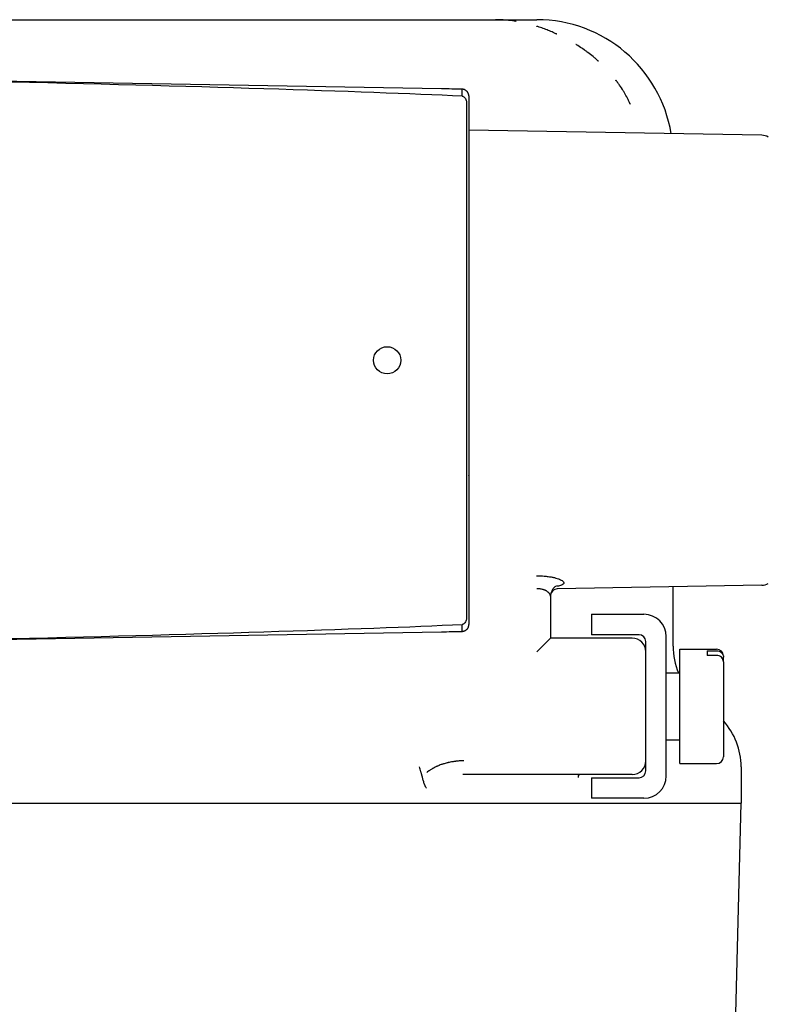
# Model space of a CAD drawing. Extents: x -89225 to 110569, y 13360 to 87647.
# Tile 183 of 256: x 25448 to 25503, y 57072 to 57144. Entities that reach past the tile are written whole.
import ezdxf

# ---------------------------------------------------------------- set-up
doc = ezdxf.new("R2010")
doc.units = 0
doc.layers.add('Iv-Lines 035', color=4, linetype='Continuous')

# ---------------------------------------------------------------- blocks, each defined once
blk = doc.blocks.new('Leidingwerk beluchtingsinstallatie')
for p, q in [((1272730.649, -947089.353), (1272804.547, -947089.353)), ((1272804.547, -947089.353), (1272807.598, -947089.353)), ((1272800.583, -947094.429), (1272767.598, -947093.853)), ((1272802.43, -947095.455), (1272802.43, -947133.251)), ((1272802.598, -947095.455), (1272802.598, -947133.251)), ((1272824.115, -947097.836), (1272802.598, -947097.46)), ((1272824.115, -947130.87), (1272809.089, -947131.132)), ((1272817.598, -947135.326), (1272817.598, -947130.984)), ((1272808.598, -947131.662), (1272808.598, -947131.668)), ((1272808.598, -947131.668), (1272808.598, -947134.753)), ((1272811.598, -947132.995), (1272811.598, -947134.495)), ((1272811.598, -947132.995), (1272815.458, -947132.995)), ((1272767.598, -947134.853), (1272800.583, -947134.277)), ((1272808.598, -947134.753), (1272807.598, -947135.753)), ((1272814.598, -947134.753), (1272808.598, -947134.753)), ((1272815.098, -947134.495), (1272811.598, -947134.495)), ((1272815.598, -947144.495), (1272815.598, -947134.995)), ((1272817.098, -947144.855), (1272817.098, -947134.634)), ((1272818.098, -947143.953), (1272818.098, -947135.553)), ((1272818.098, -947135.553), (1272820.798, -947135.553)), ((1272820.098, -947135.666), (1272820.098, -947136.01)), ((1272820.098, -947135.666), (1272820.798, -947135.666)), ((1272820.798, -947136.01), (1272820.098, -947136.01)), ((1272821.298, -947136.053), (1272821.298, -947136.139)), ((1272821.298, -947136.483), (1272821.298, -947136.139)), ((1272821.298, -947136.483), (1272821.298, -947143.453)), ((1272817.098, -947137.303), (1272818.098, -947137.303)), ((1272817.098, -947142.203), (1272818.098, -947142.203)), ((1272818.098, -947143.953), (1272820.798, -947143.953)), ((1272822.598, -947144.184), (1272822.598, -947146.853)), ((1272802.155, -947144.754), (1272802.155, -947144.754)), ((1272814.598, -947144.753), (1272802.239, -947144.753)), ((1272811.598, -947144.995), (1272811.598, -947146.495)), ((1272811.598, -947144.995), (1272815.098, -947144.995)), ((1272815.458, -947146.495), (1272811.598, -947146.495)), ((1272712.585, -947146.853), (1272822.611, -947146.853)), ((1272820.908, -947211.866), (1272822.611, -947146.853))]:
    blk.add_line(p, q)
blk.add_circle((1272796.598, -947114.353), 1)
for centre, radius, start, end in [((1272807.598, -947099.353), 10, 9.39998, 90), ((1272824.098, -947098.836), 1, 60, 89), ((1272824.098, -947129.87), 1, 271, 300), ((1272809.098, -947131.632), 0.5, 91, 170.4836), ((1272815.458, -947134.634), 1.639, 0, 90), ((1272814.598, -947135.753), 1, 0, 90), ((1272815.098, -947134.995), 0.5, 0, 90), ((1272822.598, -947135.326), 5, 180, 203.29138), ((1272820.798, -947136.053), 0.5, 0, 90), ((1272817.598, -947144.184), 5, 0, 42.26858), ((1272814.598, -947143.753), 1, 270, 0), ((1272820.798, -947143.453), 0.5, 270, 0), ((1272815.098, -947144.495), 0.5, 270, 0), ((1272815.458, -947144.855), 1.639, 270, 0)]:
    blk.add_arc(centre, radius, start, end)
for centre, major_axis, ratio, start_param, end_param in [((1272749.536, -947094.538), (60.186, -1.051), 0.016613, 0.508719, 1.266292), ((1272788.596, -947756.223), (536.759, 387.8), 0.999316, 0.925054, 0.927357), ((1272749.536, -947134.168), (60.186, 1.051), 0.016613, 5.016893, 5.774466), ((1272788.596, -946472.484), (-536.759, 387.8), 0.999316, 2.214235, 2.216538), ((1267168.431, -946410.184), (-5630.747, 735.727), 0.023964, 3.151312, 3.153968)]:
    blk.add_ellipse(centre, major_axis=major_axis, ratio=ratio, start_param=start_param, end_param=end_param)
for points, knots in [([(1272806.08, -947089.476), (1272806.08, -947089.476), (1272806.077, -947089.475), (1272806.074, -947089.474), (1272806.072, -947089.474), (1272806.066, -947089.473), (1272806.062, -947089.473), (1272806.051, -947089.471), (1272806.043, -947089.469), (1272806.02, -947089.466), (1272806.004, -947089.463), (1272805.957, -947089.456), (1272805.925, -947089.451), (1272805.831, -947089.438), (1272805.767, -947089.43), (1272805.577, -947089.406), (1272805.45, -947089.394), (1272805.194, -947089.373), (1272805.066, -947089.366), (1272804.809, -947089.355), (1272804.682, -947089.353), (1272804.547, -947089.353)], [-0.000014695, -0.000014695, -0.000014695, -0.000014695, -0.000008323, -0.000008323, -0.00000195, -0.00000195, 0.000010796, 0.000010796, 0.000036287, 0.000036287, 0.00008727, 0.00008727, 0.000189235, 0.000189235, 0.000393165, 0.000393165, 0.000801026, 0.000801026, 0.001208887, 0.001208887, 0.001616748, 0.001616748, 0.001616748, 0.001616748]), ([(1272809.05, -947090.414), (1272809.053, -947090.416), (1272809.058, -947090.418), (1272809.062, -947090.419), (1272809.06, -947090.417), (1272809.056, -947090.416), (1272809.054, -947090.415), (1272809.045, -947090.41), (1272809.038, -947090.406), (1272809.016, -947090.395), (1272809.001, -947090.388), (1272808.955, -947090.366), (1272808.925, -947090.352), (1272808.834, -947090.31), (1272808.773, -947090.282), (1272808.588, -947090.201), (1272808.465, -947090.15), (1272808.215, -947090.051), (1272808.09, -947090.004), (1272807.9, -947089.938), (1272807.837, -947089.916), (1272807.741, -947089.884), (1272807.709, -947089.874), (1272807.661, -947089.859), (1272807.645, -947089.854), (1272807.621, -947089.846), (1272807.613, -947089.844), (1272807.601, -947089.84), (1272807.597, -947089.839), (1272807.591, -947089.837), (1272807.589, -947089.837), (1272807.585, -947089.835), (1272807.582, -947089.834), (1272807.582, -947089.835)], [0.000018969, 0.000018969, 0.000018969, 0.000018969, 0.000031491, 0.000031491, 0.000037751, 0.000037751, 0.000044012, 0.000044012, 0.000069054, 0.000069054, 0.000119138, 0.000119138, 0.000219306, 0.000219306, 0.000419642, 0.000419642, 0.000820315, 0.000820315, 0.001220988, 0.001220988, 0.001421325, 0.001421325, 0.001521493, 0.001521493, 0.001571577, 0.001571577, 0.001596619, 0.001596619, 0.00160914, 0.00160914, 0.001615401, 0.001615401, 0.001621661, 0.001621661, 0.001621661, 0.001621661]), ([(1272812.046, -947092.343), (1272812.066, -947092.36), (1272812.078, -947092.37), (1272812.089, -947092.38), (1272812.093, -947092.383), (1272812.098, -947092.388), (1272812.102, -947092.391), (1272812.105, -947092.393), (1272812.109, -947092.397), (1272812.109, -947092.396), (1272812.109, -947092.395), (1272812.096, -947092.383), (1272812.088, -947092.375), (1272812.059, -947092.347), (1272812.001, -947092.295), (1272811.927, -947092.23), (1272811.864, -947092.175), (1272811.798, -947092.119), (1272811.732, -947092.064), (1272811.606, -947091.96), (1272811.475, -947091.857), (1272811.344, -947091.759), (1272811.286, -947091.715), (1272811.227, -947091.672), (1272811.168, -947091.63), (1272811.145, -947091.614), (1272811.122, -947091.597), (1272811.098, -947091.581), (1272810.89, -947091.435), (1272810.714, -947091.323), (1272810.593, -947091.249), (1272810.562, -947091.23), (1272810.528, -947091.21), (1272810.498, -947091.192), (1272810.483, -947091.184), (1272810.466, -947091.174), (1272810.452, -947091.166)], [-0.1569706, -0.1569706, -0.1569706, -0.1569706, -0.1465034, -0.1465034, -0.1465034, -0.1426517, -0.1426517, -0.1426517, -0.1400125, -0.1400125, -0.1400125, -0.1351226, -0.1351226, -0.1351226, -0.1182286, -0.1182286, -0.1182286, -0.10383, -0.10383, -0.10383, -0.0761121, -0.0761121, -0.0761121, -0.0638983, -0.0638983, -0.0638983, -0.0590739, -0.0590739, -0.0590739, -0.0160313, -0.0160313, -0.0160313, -0.0051563, -0.0051563, -0.0051563, 0, 0, 0, 0]), ([(1272814.429, -947095.501), (1272814.432, -947095.507), (1272814.436, -947095.514), (1272814.441, -947095.524), (1272814.443, -947095.528), (1272814.448, -947095.537), (1272814.45, -947095.543), (1272814.454, -947095.55), (1272814.455, -947095.553), (1272814.458, -947095.559), (1272814.459, -947095.561), (1272814.462, -947095.565), (1272814.46, -947095.559), (1272814.458, -947095.554), (1272814.457, -947095.551), (1272814.453, -947095.543), (1272814.451, -947095.538), (1272814.444, -947095.521), (1272814.439, -947095.511), (1272814.415, -947095.457), (1272814.395, -947095.415), (1272814.351, -947095.32), (1272814.325, -947095.268), (1272814.283, -947095.185), (1272814.267, -947095.152), (1272814.18, -947094.984), (1272814.105, -947094.85), (1272814.011, -947094.689), (1272813.994, -947094.66), (1272813.964, -947094.611), (1272813.952, -947094.591), (1272813.854, -947094.433), (1272813.765, -947094.296), (1272813.623, -947094.093), (1272813.573, -947094.023), (1272813.517, -947093.949), (1272813.513, -947093.943), (1272813.484, -947093.905), (1272813.46, -947093.872), (1272813.431, -947093.836), (1272813.428, -947093.831), (1272813.42, -947093.822), (1272813.416, -947093.817), (1272813.409, -947093.808), (1272813.406, -947093.804), (1272813.399, -947093.796), (1272813.396, -947093.791), (1272813.39, -947093.785), (1272813.388, -947093.783), (1272813.385, -947093.779), (1272813.387, -947093.783), (1272813.394, -947093.794), (1272813.4, -947093.802), (1272813.407, -947093.812), (1272813.408, -947093.814), (1272813.416, -947093.824), (1272813.422, -947093.833), (1272813.429, -947093.842)], [0.000102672, 0.000102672, 0.000102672, 0.000102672, 0.000124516, 0.000124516, 0.000138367, 0.000138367, 0.000156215, 0.000156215, 0.000165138, 0.000165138, 0.000174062, 0.000174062, 0.000182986, 0.000182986, 0.00019191, 0.00019191, 0.000209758, 0.000209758, 0.000245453, 0.000245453, 0.000388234, 0.000388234, 0.000563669, 0.000563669, 0.000673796, 0.000673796, 0.001141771, 0.001141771, 0.00124492, 0.00124492, 0.001316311, 0.001316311, 0.001816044, 0.001816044, 0.0020789, 0.0020789, 0.002101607, 0.002101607, 0.002226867, 0.002226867, 0.002244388, 0.002244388, 0.002264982, 0.002264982, 0.002280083, 0.002280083, 0.002297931, 0.002297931, 0.002306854, 0.002306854, 0.002315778, 0.002315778, 0.002347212, 0.002347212, 0.002353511, 0.002353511, 0.002387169, 0.002387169, 0.002387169, 0.002387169]), ([(1272802.109, -947094.968), (1272802.109, -947094.933), (1272802.109, -947094.9), (1272802.109, -947094.868), (1272802.11, -947094.832), (1272802.11, -947094.798), (1272802.11, -947094.766), (1272802.11, -947094.665), (1272802.109, -947094.59), (1272802.109, -947094.539), (1272802.109, -947094.524), (1272802.109, -947094.51), (1272802.109, -947094.499), (1272802.108, -947094.488), (1272802.108, -947094.479), (1272802.108, -947094.472), (1272802.108, -947094.465), (1272802.108, -947094.461), (1272802.108, -947094.458), (1272802.108, -947094.458), (1272802.108, -947094.457), (1272802.108, -947094.457)], [0.0000883, 0.0000883, 0.0000883, 0.0000883, 0.1057348, 0.1057348, 0.1057348, 0.2267977, 0.2267977, 0.2267977, 0.6153723, 0.6153723, 0.6153723, 0.7338801, 0.7338801, 0.7338801, 0.8542883, 0.8542883, 0.8542883, 0.9775162, 0.9775162, 0.9775162, 0.9999896, 0.9999896, 0.9999896, 0.9999896]), ([(1272802.598, -947094.95), (1272802.598, -947094.938), (1272802.597, -947094.926), (1272802.596, -947094.913), (1272802.595, -947094.898), (1272802.593, -947094.883), (1272802.589, -947094.866), (1272802.586, -947094.85), (1272802.582, -947094.833), (1272802.577, -947094.816), (1272802.572, -947094.799), (1272802.566, -947094.783), (1272802.559, -947094.766), (1272802.552, -947094.749), (1272802.544, -947094.732), (1272802.535, -947094.716), (1272802.526, -947094.699), (1272802.516, -947094.683), (1272802.505, -947094.667), (1272802.501, -947094.662), (1272802.497, -947094.657), (1272802.493, -947094.651), (1272802.482, -947094.637), (1272802.47, -947094.623), (1272802.457, -947094.609), (1272802.443, -947094.595), (1272802.428, -947094.581), (1272802.411, -947094.568), (1272802.395, -947094.555), (1272802.378, -947094.543), (1272802.361, -947094.532), (1272802.35, -947094.526), (1272802.339, -947094.52), (1272802.328, -947094.514), (1272802.31, -947094.504), (1272802.291, -947094.496), (1272802.271, -947094.488), (1272802.251, -947094.481), (1272802.231, -947094.475), (1272802.211, -947094.47), (1272802.191, -947094.465), (1272802.17, -947094.461), (1272802.15, -947094.459), (1272802.136, -947094.458), (1272802.122, -947094.457), (1272802.108, -947094.457)], [0.0171886, 0.0171886, 0.0171886, 0.0171886, 0.0861638, 0.0861638, 0.0861638, 0.1680819, 0.1680819, 0.1680819, 0.25, 0.25, 0.25, 0.3269908, 0.3269908, 0.3269908, 0.4023287, 0.4023287, 0.4023287, 0.4755422, 0.4755422, 0.4755422, 0.5, 0.5, 0.5, 0.5675202, 0.5675202, 0.5675202, 0.6391219, 0.6391219, 0.6391219, 0.7087824, 0.7087824, 0.7087824, 0.75, 0.75, 0.75, 0.817881, 0.817881, 0.817881, 0.8856751, 0.8856751, 0.8856751, 0.9535608, 0.9535608, 0.9535608, 1, 1, 1, 1]), ([(1272802.109, -947094.968), (1272802.135, -947094.969), (1272802.161, -947094.974), (1272802.212, -947094.994), (1272802.237, -947095.009), (1272802.296, -947095.057), (1272802.33, -947095.096), (1272802.382, -947095.191), (1272802.4, -947095.238), (1272802.418, -947095.315), (1272802.423, -947095.344), (1272802.429, -947095.4), (1272802.43, -947095.428), (1272802.43, -947095.455)], [0.00000174, 0.00000174, 0.00000174, 0.00000174, 0.00775826, 0.00775826, 0.01643915, 0.01643915, 0.03030839, 0.03030839, 0.04212326, 0.04212326, 0.04911583, 0.04911583, 0.05564539, 0.05564539, 0.05564539, 0.05564539]), ([(1272802.598, -947094.95), (1272802.598, -947094.956), (1272802.598, -947094.97), (1272802.598, -947095.012), (1272802.598, -947095.041), (1272802.598, -947095.113), (1272802.598, -947095.156), (1272802.598, -947095.251), (1272802.598, -947095.302), (1272802.598, -947095.388), (1272802.598, -947095.422), (1272802.598, -947095.455)], [0, 0, 0, 0, 0.01521995, 0.01521995, 0.03102856, 0.03102856, 0.04745374, 0.04745374, 0.06358963, 0.06358963, 0.07364343, 0.07364343, 0.07364343, 0.07364343]), ([(1272802.598, -947102.916), (1272802.598, -947103.23), (1272802.598, -947103.547), (1272802.598, -947104.157), (1272802.598, -947104.456), (1272802.598, -947104.981), (1272802.598, -947105.215), (1272802.598, -947105.588), (1272802.598, -947105.732), (1272802.598, -947105.862), (1272802.598, -947105.892), (1272802.598, -947105.92), (1272802.598, -947105.926), (1272802.598, -947105.935), (1272802.598, -947105.937), (1272802.598, -947105.94), (1272802.598, -947105.941), (1272802.598, -947105.941)], [0, 0, 0, 0, 0.0940587, 0.0940587, 0.19213, 0.19213, 0.290257, 0.290257, 0.3885656, 0.3885656, 0.4306411, 0.4306411, 0.4484753, 0.4484753, 0.4618485, 0.4618485, 0.4700964, 0.4700964, 0.4700964, 0.4700964]), ([(1272802.598, -947105.882), (1272802.598, -947105.902), (1272802.598, -947105.917), (1272802.598, -947105.931), (1272802.598, -947105.935), (1272802.598, -947105.939), (1272802.598, -947105.94), (1272802.598, -947105.941), (1272802.598, -947105.941), (1272802.598, -947105.941), (1272802.598, -947105.941), (1272802.598, -947105.942), (1272802.598, -947105.942), (1272802.598, -947105.942), (1272802.598, -947105.943), (1272802.598, -947105.943), (1272802.598, -947105.943), (1272802.598, -947105.944), (1272802.598, -947105.944), (1272802.598, -947105.944), (1272802.598, -947105.945), (1272802.598, -947105.946), (1272802.598, -947105.947), (1272802.598, -947105.948)], [0, 0, 0, 0, 0.02990597, 0.02990597, 0.04496097, 0.04496097, 0.05248978, 0.05248978, 0.05624904, 0.05624904, 0.0581267, 0.0581267, 0.05906909, 0.05906909, 0.05955569, 0.05955569, 0.0596947, 0.0596947, 0.05980987, 0.05980987, 0.06000538, 0.06000538, 0.06023084, 0.06023084, 0.06023084, 0.06023084]), ([(1272802.598, -947122.758), (1272802.598, -947122.758), (1272802.598, -947122.759), (1272802.598, -947122.76), (1272802.598, -947122.76), (1272802.598, -947122.761), (1272802.598, -947122.761), (1272802.598, -947122.762), (1272802.598, -947122.762), (1272802.598, -947122.763), (1272802.598, -947122.763), (1272802.598, -947122.763), (1272802.598, -947122.763), (1272802.598, -947122.764), (1272802.598, -947122.764), (1272802.598, -947122.764), (1272802.598, -947122.764), (1272802.598, -947122.765)], [0, 0, 0, 0, 0.000201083, 0.000201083, 0.00033812, 0.00033812, 0.000508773, 0.000508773, 0.000683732, 0.000683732, 0.000982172, 0.000982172, 0.001684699, 0.001684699, 0.003789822, 0.003789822, 0.00656678, 0.00656678, 0.00656678, 0.00656678]), ([(1272802.598, -947122.765), (1272802.598, -947122.765), (1272802.598, -947122.765), (1272802.598, -947122.765), (1272802.598, -947122.765), (1272802.598, -947122.767), (1272802.598, -947122.77), (1272802.598, -947122.789), (1272802.598, -947122.816), (1272802.598, -947122.938), (1272802.598, -947123.073), (1272802.598, -947123.432), (1272802.598, -947123.659), (1272802.598, -947124.175), (1272802.598, -947124.471), (1272802.598, -947125.102), (1272802.598, -947125.448), (1272802.598, -947125.789)], [0.075921, 0.075921, 0.075921, 0.075921, 0.0761984, 0.0761984, 0.0816973, 0.0816973, 0.0981988, 0.0981988, 0.1478487, 0.1478487, 0.2464283, 0.2464283, 0.345065, 0.345065, 0.4434666, 0.4434666, 0.5459047, 0.5459047, 0.5459047, 0.5459047]), ([(1272807.58, -947130.176), (1272807.769, -947130.172), (1272807.955, -947130.178), (1272808.136, -947130.192), (1272808.234, -947130.2), (1272808.327, -947130.209), (1272808.418, -947130.221), (1272808.497, -947130.232), (1272808.573, -947130.244), (1272808.647, -947130.257), (1272808.729, -947130.272), (1272808.806, -947130.289), (1272808.88, -947130.307), (1272808.949, -947130.324), (1272809.014, -947130.342), (1272809.076, -947130.362), (1272809.144, -947130.383), (1272809.206, -947130.406), (1272809.261, -947130.429), (1272809.309, -947130.448), (1272809.351, -947130.469), (1272809.389, -947130.49), (1272809.471, -947130.534), (1272809.526, -947130.579), (1272809.556, -947130.625), (1272809.58, -947130.66), (1272809.586, -947130.693), (1272809.575, -947130.725), (1272809.572, -947130.734), (1272809.567, -947130.742), (1272809.562, -947130.751), (1272809.543, -947130.779), (1272809.508, -947130.806), (1272809.46, -947130.831), (1272809.442, -947130.84), (1272809.422, -947130.849), (1272809.4, -947130.857), (1272809.319, -947130.889), (1272809.215, -947130.916), (1272809.089, -947130.94)], [0, 0, 0, 0, 0.125, 0.125, 0.125, 0.1919974, 0.1919974, 0.1919974, 0.25, 0.25, 0.25, 0.3144733, 0.3144733, 0.3144733, 0.375, 0.375, 0.375, 0.4420863, 0.4420863, 0.4420863, 0.5, 0.5, 0.5, 0.625, 0.625, 0.625, 0.7229301, 0.7229301, 0.7229301, 0.75, 0.75, 0.75, 0.8415564, 0.8415564, 0.8415564, 0.875, 0.875, 0.875, 0.9999999, 0.9999999, 0.9999999, 0.9999999]), ([(1272808.598, -947131.668), (1272808.598, -947131.662), (1272808.597, -947131.655), (1272808.597, -947131.647), (1272808.596, -947131.644), (1272808.596, -947131.641), (1272808.596, -947131.638), (1272808.595, -947131.63), (1272808.593, -947131.621), (1272808.591, -947131.611), (1272808.59, -947131.607), (1272808.588, -947131.602), (1272808.587, -947131.597), (1272808.584, -947131.587), (1272808.58, -947131.576), (1272808.575, -947131.565), (1272808.572, -947131.558), (1272808.569, -947131.552), (1272808.566, -947131.545), (1272808.561, -947131.535), (1272808.556, -947131.525), (1272808.549, -947131.515), (1272808.546, -947131.509), (1272808.542, -947131.504), (1272808.539, -947131.498), (1272808.537, -947131.495), (1272808.534, -947131.492), (1272808.532, -947131.489), (1272808.53, -947131.486), (1272808.529, -947131.484), (1272808.527, -947131.482), (1272808.522, -947131.475), (1272808.517, -947131.469), (1272808.513, -947131.463), (1272808.502, -947131.45), (1272808.491, -947131.438), (1272808.48, -947131.426), (1272808.467, -947131.412), (1272808.454, -947131.4), (1272808.44, -947131.388), (1272808.436, -947131.384), (1272808.432, -947131.381), (1272808.428, -947131.377), (1272808.414, -947131.365), (1272808.4, -947131.354), (1272808.386, -947131.344), (1272808.382, -947131.341), (1272808.379, -947131.338), (1272808.375, -947131.336), (1272808.367, -947131.33), (1272808.36, -947131.325), (1272808.352, -947131.32), (1272808.347, -947131.316), (1272808.342, -947131.313), (1272808.337, -947131.31), (1272808.333, -947131.307), (1272808.331, -947131.306), (1272808.327, -947131.303), (1272808.311, -947131.293), (1272808.28, -947131.275), (1272808.256, -947131.263), (1272808.254, -947131.262), (1272808.253, -947131.261), (1272808.251, -947131.26), (1272808.243, -947131.256), (1272808.234, -947131.251), (1272808.225, -947131.247), (1272808.206, -947131.238), (1272808.187, -947131.229), (1272808.168, -947131.221), (1272808.14, -947131.21), (1272808.113, -947131.199), (1272808.085, -947131.19), (1272808.071, -947131.185), (1272808.057, -947131.18), (1272808.043, -947131.176), (1272808.036, -947131.174), (1272808.029, -947131.172), (1272808.022, -947131.17), (1272808.018, -947131.169), (1272808.015, -947131.168), (1272808.011, -947131.167), (1272808.008, -947131.166), (1272808.005, -947131.165), (1272808.001, -947131.164), (1272807.966, -947131.155), (1272807.93, -947131.146), (1272807.894, -947131.14), (1272807.857, -947131.133), (1272807.821, -947131.128), (1272807.785, -947131.124), (1272807.748, -947131.12), (1272807.711, -947131.117), (1272807.674, -947131.117), (1272807.648, -947131.116), (1272807.623, -947131.116), (1272807.598, -947131.117)], [0.0000001, 0.0000001, 0.0000001, 0.0000001, 0.044529, 0.044529, 0.044529, 0.0625, 0.0625, 0.0625, 0.1042544, 0.1042544, 0.1042544, 0.125, 0.125, 0.125, 0.1647144, 0.1647144, 0.1647144, 0.1875, 0.1875, 0.1875, 0.21875, 0.21875, 0.21875, 0.234375, 0.234375, 0.234375, 0.2430243, 0.2430243, 0.2430243, 0.25, 0.25, 0.25, 0.2700207, 0.2700207, 0.2700207, 0.3125, 0.3125, 0.3125, 0.3598105, 0.3598105, 0.3598105, 0.375, 0.375, 0.375, 0.4247132, 0.4247132, 0.4247132, 0.4375, 0.4375, 0.4375, 0.4654467, 0.4654467, 0.4654467, 0.484375, 0.484375, 0.484375, 0.4977857, 0.4977857, 0.4977857, 0.5563931, 0.5563931, 0.5563931, 0.560043, 0.560043, 0.560043, 0.5803732, 0.5803732, 0.5803732, 0.625, 0.625, 0.625, 0.6875, 0.6875, 0.6875, 0.71875, 0.71875, 0.71875, 0.734375, 0.734375, 0.734375, 0.7432879, 0.7432879, 0.7432879, 0.75, 0.75, 0.75, 0.8163195, 0.8163195, 0.8163195, 0.8833872, 0.8833872, 0.8833872, 0.9517472, 0.9517472, 0.9517472, 1, 1, 1, 1]), ([(1272809.043, -947130.916), (1272809.043, -947130.916), (1272809.028, -947130.921), (1272808.98, -947130.947), (1272808.95, -947130.965), (1272808.882, -947131.017), (1272808.842, -947131.053), (1272808.76, -947131.152), (1272808.718, -947131.217), (1272808.648, -947131.363), (1272808.621, -947131.447), (1272808.6, -947131.575), (1272808.597, -947131.62), (1272808.598, -947131.663)], [0.0284464, 0.0284464, 0.0284464, 0.0284464, 0.0522783, 0.0522783, 0.0718197, 0.0718197, 0.0949554, 0.0949554, 0.1213414, 0.1213414, 0.1501027, 0.1501027, 0.1659514, 0.1659514, 0.1659514, 0.1659514]), ([(1272808.617, -947131.494), (1272808.614, -947131.506), (1272808.612, -947131.517), (1272808.605, -947131.554), (1272808.602, -947131.579), (1272808.6, -947131.604)], [0.14586101, 0.14586101, 0.14586101, 0.14586101, 0.14983117, 0.14983117, 0.15856733, 0.15856733, 0.15856733, 0.15856733]), ([(1272802.108, -947134.249), (1272802.108, -947134.247), (1272802.108, -947134.243), (1272802.108, -947134.237), (1272802.108, -947134.231), (1272802.108, -947134.223), (1272802.108, -947134.212), (1272802.109, -947134.202), (1272802.109, -947134.19), (1272802.109, -947134.175), (1272802.109, -947134.161), (1272802.109, -947134.144), (1272802.109, -947134.126), (1272802.11, -947134.078), (1272802.11, -947134.016), (1272802.11, -947133.94), (1272802.11, -947133.925), (1272802.11, -947133.909), (1272802.11, -947133.892), (1272802.11, -947133.863), (1272802.109, -947133.831), (1272802.109, -947133.798), (1272802.109, -947133.778), (1272802.109, -947133.758), (1272802.109, -947133.738)], [0.0000104, 0.0000104, 0.0000104, 0.0000104, 0.1250051, 0.1250051, 0.1250051, 0.2450345, 0.2450345, 0.2450345, 0.3631161, 0.3631161, 0.3631161, 0.4786393, 0.4786393, 0.4786393, 0.7731726, 0.7731726, 0.7731726, 0.8315392, 0.8315392, 0.8315392, 0.9377191, 0.9377191, 0.9377191, 0.9999117, 0.9999117, 0.9999117, 0.9999117]), ([(1272802.108, -947134.249), (1272802.128, -947134.249), (1272802.149, -947134.247), (1272802.169, -947134.244), (1272802.19, -947134.241), (1272802.21, -947134.237), (1272802.23, -947134.231), (1272802.25, -947134.225), (1272802.27, -947134.218), (1272802.289, -947134.21), (1272802.303, -947134.204), (1272802.315, -947134.198), (1272802.328, -947134.192), (1272802.347, -947134.182), (1272802.365, -947134.171), (1272802.382, -947134.16), (1272802.399, -947134.148), (1272802.416, -947134.135), (1272802.431, -947134.121), (1272802.44, -947134.113), (1272802.449, -947134.105), (1272802.457, -947134.097), (1272802.47, -947134.083), (1272802.482, -947134.069), (1272802.493, -947134.054), (1272802.505, -947134.039), (1272802.516, -947134.022), (1272802.525, -947134.006), (1272802.535, -947133.99), (1272802.544, -947133.973), (1272802.552, -947133.956), (1272802.559, -947133.939), (1272802.566, -947133.922), (1272802.572, -947133.906), (1272802.574, -947133.901), (1272802.575, -947133.895), (1272802.577, -947133.89), (1272802.582, -947133.873), (1272802.586, -947133.856), (1272802.589, -947133.84), (1272802.593, -947133.823), (1272802.595, -947133.807), (1272802.596, -947133.791), (1272802.597, -947133.779), (1272802.598, -947133.767), (1272802.598, -947133.756)], [0, 0, 0, 0, 0.0678733, 0.0678733, 0.0678733, 0.1356656, 0.1356656, 0.1356656, 0.203558, 0.203558, 0.203558, 0.25, 0.25, 0.25, 0.3194396, 0.3194396, 0.3194396, 0.3907694, 0.3907694, 0.3907694, 0.43248, 0.43248, 0.43248, 0.5, 0.5, 0.5, 0.5735559, 0.5735559, 0.5735559, 0.6485627, 0.6485627, 0.6485627, 0.7259095, 0.7259095, 0.7259095, 0.75, 0.75, 0.75, 0.8308074, 0.8308074, 0.8308074, 0.9159231, 0.9159231, 0.9159231, 0.9828113, 0.9828113, 0.9828113, 0.9828113]), ([(1272802.43, -947133.251), (1272802.43, -947133.278), (1272802.429, -947133.306), (1272802.423, -947133.362), (1272802.418, -947133.391), (1272802.4, -947133.468), (1272802.382, -947133.515), (1272802.33, -947133.609), (1272802.296, -947133.649), (1272802.237, -947133.697), (1272802.212, -947133.712), (1272802.161, -947133.732), (1272802.135, -947133.737), (1272802.109, -947133.737)], [0.00000037, 0.00000037, 0.00000037, 0.00000037, 0.00820408, 0.00820408, 0.01698756, 0.01698756, 0.03185537, 0.03185537, 0.04933071, 0.04933071, 0.06027646, 0.06027646, 0.070055, 0.070055, 0.070055, 0.070055]), ([(1272802.598, -947133.251), (1272802.598, -947133.301), (1272802.598, -947133.353), (1272802.598, -947133.451), (1272802.598, -947133.499), (1272802.598, -947133.586), (1272802.598, -947133.627), (1272802.598, -947133.691), (1272802.598, -947133.717), (1272802.598, -947133.744), (1272802.598, -947133.752), (1272802.598, -947133.756)], [0, 0, 0, 0, 0.01522611, 0.01522611, 0.03081852, 0.03081852, 0.04727122, 0.04727122, 0.06336278, 0.06336278, 0.07364383, 0.07364383, 0.07364383, 0.07364383]), ([(1272820.798, -947135.666), (1272820.859, -947135.666), (1272820.932, -947135.679), (1272821.046, -947135.724), (1272821.107, -947135.763), (1272821.194, -947135.845), (1272821.236, -947135.903), (1272821.283, -947136.011), (1272821.298, -947136.08), (1272821.298, -947136.139)], [0, 0, 0, 0, 0.0184663, 0.0184663, 0.03700028, 0.03700028, 0.05562799, 0.05562799, 0.0743556, 0.0743556, 0.0743556, 0.0743556]), ([(1272821.298, -947136.483), (1272821.298, -947136.425), (1272821.283, -947136.356), (1272821.236, -947136.248), (1272821.194, -947136.189), (1272821.107, -947136.107), (1272821.046, -947136.068), (1272820.932, -947136.024), (1272820.859, -947136.01), (1272820.798, -947136.01)], [0.22322937, 0.22322937, 0.22322937, 0.22322937, 0.24195698, 0.24195698, 0.26058468, 0.26058468, 0.27911866, 0.27911866, 0.29758497, 0.29758497, 0.29758497, 0.29758497]), ([(1272802.239, -947143.753), (1272802.231, -947143.753), (1272802.19, -947143.753), (1272802.079, -947143.755), (1272802.034, -947143.757), (1272801.967, -947143.76), (1272801.949, -947143.761), (1272801.939, -947143.761), (1272801.924, -947143.762), (1272801.906, -947143.763), (1272801.844, -947143.767), (1272801.78, -947143.772), (1272801.684, -947143.782), (1272801.659, -947143.785), (1272801.639, -947143.787), (1272801.606, -947143.791), (1272801.539, -947143.799), (1272801.472, -947143.809), (1272801.417, -947143.817), (1272801.398, -947143.82), (1272801.358, -947143.827), (1272801.344, -947143.83), (1272801.266, -947143.843), (1272801.206, -947143.855), (1272801.134, -947143.871), (1272801.112, -947143.876), (1272801.091, -947143.88), (1272801.077, -947143.884), (1272801.077, -947143.884), (1272801.067, -947143.886), (1272801.056, -947143.889), (1272801.016, -947143.898), (1272800.981, -947143.906), (1272800.892, -947143.929), (1272800.839, -947143.944), (1272800.75, -947143.97), (1272800.717, -947143.98), (1272800.663, -947143.998), (1272800.635, -947144.007), (1272800.606, -947144.017), (1272800.586, -947144.024), (1272800.577, -947144.027), (1272800.471, -947144.065), (1272800.382, -947144.1), (1272800.277, -947144.145), (1272800.253, -947144.156), (1272800.228, -947144.167), (1272800.191, -947144.184), (1272800.152, -947144.203), (1272800.073, -947144.242), (1272800.019, -947144.271), (1272799.935, -947144.318), (1272799.907, -947144.335), (1272799.85, -947144.369), (1272799.818, -947144.389), (1272799.763, -947144.425), (1272799.738, -947144.442), (1272799.705, -947144.465), (1272799.694, -947144.473), (1272799.674, -947144.487), (1272799.659, -947144.499), (1272799.592, -947144.549), (1272799.546, -947144.586), (1272799.508, -947144.618)], [0, 0, 0, 0, 0.0625, 0.0625, 0.09375, 0.09375, 0.101562, 0.101562, 0.109375, 0.125, 0.125, 0.1875, 0.1875, 0.203125, 0.203125, 0.21875, 0.25, 0.28125, 0.28125, 0.296875, 0.296875, 0.3125, 0.3125, 0.375, 0.375, 0.390625, 0.398437, 0.398437, 0.40625, 0.40625, 0.4375, 0.4375, 0.5, 0.5, 0.5625, 0.5625, 0.59375, 0.59375, 0.609375, 0.617187, 0.617187, 0.625, 0.625, 0.6875, 0.6875, 0.703125, 0.703125, 0.71875, 0.75, 0.75, 0.8125, 0.8125, 0.84375, 0.84375, 0.875, 0.875, 0.90625, 0.90625, 0.921875, 0.921875, 0.9375, 0.9375, 1, 1, 1, 1]), ([(1272799.244, -947145.201), (1272799.239, -947145.175), (1272799.234, -947145.149), (1272799.228, -947145.122), (1272799.222, -947145.097), (1272799.217, -947145.071), (1272799.21, -947145.044), (1272799.204, -947145.019), (1272799.198, -947144.994), (1272799.192, -947144.967), (1272799.186, -947144.943), (1272799.179, -947144.917), (1272799.172, -947144.891), (1272799.168, -947144.874), (1272799.164, -947144.858), (1272799.159, -947144.842), (1272799.157, -947144.833), (1272799.155, -947144.826), (1272799.153, -947144.819), (1272799.152, -947144.813), (1272799.15, -947144.808), (1272799.149, -947144.802), (1272799.142, -947144.775), (1272799.135, -947144.749), (1272799.127, -947144.723), (1272799.118, -947144.69), (1272799.109, -947144.657), (1272799.1, -947144.623), (1272799.094, -947144.604), (1272799.089, -947144.584), (1272799.083, -947144.564)], [0, 0, 0, 0, 0.1375956, 0.1375956, 0.1375956, 0.2633214, 0.2633214, 0.2633214, 0.3816607, 0.3816607, 0.3816607, 0.4939735, 0.4939735, 0.4939735, 0.5625, 0.5625, 0.5625, 0.5962737, 0.5962737, 0.5962737, 0.625, 0.625, 0.625, 0.75, 0.75, 0.75, 0.9074021, 0.9074021, 0.9074021, 0.9999999, 0.9999999, 0.9999999, 0.9999999]), ([(1272799.244, -947145.201), (1272799.25, -947145.231), (1272799.26, -947145.286), (1272799.28, -947145.353), (1272799.286, -947145.373), (1272799.291, -947145.391), (1272799.297, -947145.408), (1272799.301, -947145.419), (1272799.304, -947145.429), (1272799.308, -947145.438), (1272799.312, -947145.45), (1272799.316, -947145.461), (1272799.32, -947145.471), (1272799.322, -947145.476), (1272799.324, -947145.481), (1272799.326, -947145.485), (1272799.327, -947145.488), (1272799.328, -947145.49), (1272799.329, -947145.492), (1272799.33, -947145.494), (1272799.33, -947145.495), (1272799.331, -947145.498), (1272799.374, -947145.598), (1272799.418, -947145.669), (1272799.459, -947145.723), (1272799.467, -947145.734), (1272799.475, -947145.744), (1272799.482, -947145.753)], [0.0000012, 0.0000012, 0.0000012, 0.0000012, 0.25, 0.25, 0.25, 0.3257144, 0.3257144, 0.3257144, 0.375, 0.375, 0.375, 0.4375, 0.4375, 0.4375, 0.46875, 0.46875, 0.46875, 0.484375, 0.484375, 0.484375, 0.5, 0.5, 0.5, 0.9196097, 0.9196097, 0.9196097, 0.9999998, 0.9999998, 0.9999998, 0.9999998]), ([(1272802.239, -947144.753), (1272802.239, -947144.753), (1272802.239, -947144.753), (1272802.237, -947144.753), (1272802.235, -947144.753), (1272802.23, -947144.753), (1272802.227, -947144.753), (1272802.217, -947144.753), (1272802.211, -947144.753), (1272802.196, -947144.753), (1272802.183, -947144.753), (1272802.163, -947144.754), (1272802.156, -947144.754), (1272802.155, -947144.754)], [0, 0, 0, 0, 0.00012318, 0.00012318, 0.000611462, 0.000611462, 0.001588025, 0.001588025, 0.003541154, 0.003541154, 0.005938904, 0.005938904, 0.008336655, 0.008336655, 0.008336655, 0.008336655]), ([(1272802.239, -947144.753), (1272802.223, -947144.753), (1272802.206, -947144.753), (1272802.184, -947144.753), (1272802.178, -947144.753), (1272802.169, -947144.754), (1272802.166, -947144.754), (1272802.161, -947144.754), (1272802.159, -947144.754), (1272802.157, -947144.754), (1272802.157, -947144.754), (1272802.156, -947144.754), (1272802.156, -947144.754), (1272802.156, -947144.754), (1272802.156, -947144.754), (1272802.155, -947144.754)], [0, 0, 0, 0, 0.004854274, 0.004854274, 0.006674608, 0.006674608, 0.007645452, 0.007645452, 0.008130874, 0.008130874, 0.008252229, 0.008252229, 0.008312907, 0.008312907, 0.008343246, 0.008343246, 0.008343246, 0.008343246]), ([(1272810.842, -947144.753), (1272810.826, -947144.753), (1272810.812, -947144.754), (1272810.797, -947144.755), (1272810.783, -947144.756), (1272810.768, -947144.758), (1272810.754, -947144.761), (1272810.733, -947144.764), (1272810.706, -947144.771), (1272810.684, -947144.783), (1272810.681, -947144.784), (1272810.679, -947144.786), (1272810.677, -947144.787), (1272810.674, -947144.789), (1272810.672, -947144.79), (1272810.67, -947144.792), (1272810.661, -947144.798), (1272810.652, -947144.806), (1272810.644, -947144.819), (1272810.641, -947144.824), (1272810.638, -947144.829), (1272810.636, -947144.834), (1272810.635, -947144.836), (1272810.634, -947144.839), (1272810.633, -947144.842), (1272810.632, -947144.844), (1272810.631, -947144.846), (1272810.63, -947144.848), (1272810.628, -947144.854), (1272810.626, -947144.861), (1272810.625, -947144.867), (1272810.621, -947144.883), (1272810.619, -947144.9), (1272810.619, -947144.916), (1272810.619, -947144.921), (1272810.619, -947144.925), (1272810.619, -947144.929), (1272810.62, -947144.931), (1272810.62, -947144.933), (1272810.62, -947144.934), (1272810.62, -947144.936), (1272810.62, -947144.937), (1272810.621, -947144.939), (1272810.623, -947144.949), (1272810.626, -947144.96), (1272810.632, -947144.969)], [0, 0, 0, 0, 0.00667469, 0.00667469, 0.00667469, 0.01329183, 0.01329183, 0.01329183, 0.02381377, 0.02381377, 0.02381377, 0.02500114, 0.02500114, 0.02500114, 0.02628419, 0.02628419, 0.02628419, 0.03154981, 0.03154981, 0.03154981, 0.03354461, 0.03354461, 0.03354461, 0.03457441, 0.03457441, 0.03457441, 0.0353532, 0.0353532, 0.0353532, 0.03770917, 0.03770917, 0.03770917, 0.0431414, 0.0431414, 0.0431414, 0.0445959, 0.0445959, 0.0445959, 0.04514833, 0.04514833, 0.04514833, 0.04563499, 0.04563499, 0.04563499, 0.04915291, 0.04915291, 0.04915291, 0.04915291]), ([(1272810.848, -947144.753), (1272810.837, -947144.754), (1272810.83, -947144.754), (1272810.83, -947144.755), (1272810.83, -947144.755), (1272810.83, -947144.755)], [0.0019449, 0.0019449, 0.0019449, 0.0019449, 0.01325354, 0.01325354, 0.01396582, 0.01396582, 0.01396582, 0.01396582]), ([(1272810.861, -947144.754), (1272810.857, -947144.754), (1272810.853, -947144.754), (1272810.846, -947144.753), (1272810.844, -947144.753), (1272810.842, -947144.753)], [0.97833225, 0.97833225, 0.97833225, 0.97833225, 0.99254846, 0.99254846, 1, 1, 1, 1]), ([(1272812.075, -947144.753), (1272811.869, -947144.753), (1272811.659, -947144.754), (1272811.247, -947144.754), (1272811.04, -947144.754), (1272810.861, -947144.754)], [0, 0, 0, 0, 0.0620303, 0.0620303, 0.1301182, 0.1301182, 0.1301182, 0.1301182])]:
    blk.add_open_spline(points, degree=3, knots=knots)
for points in [[(1272802.598, -947105.877), (1272802.598, -947105.875), (1272802.598, -947105.874), (1272802.598, -947105.872)], [(1272802.598, -947105.886), (1272802.598, -947105.883), (1272802.598, -947105.881), (1272802.598, -947105.879)], [(1272802.598, -947122.818), (1272802.598, -947122.816), (1272802.598, -947122.814), (1272802.598, -947122.813)], [(1272802.598, -947122.826), (1272802.598, -947122.824), (1272802.598, -947122.821), (1272802.598, -947122.819)], [(1272802.598, -947122.833), (1272802.598, -947122.831), (1272802.598, -947122.829), (1272802.598, -947122.827)], [(1272808.996, -947130.949), (1272808.996, -947130.95), (1272808.996, -947130.95), (1272808.996, -947130.95)], [(1272809.042, -947130.927), (1272809.041, -947130.927), (1272809.04, -947130.928), (1272809.039, -947130.928)], [(1272808.597, -947131.655), (1272808.597, -947131.656), (1272808.597, -947131.656), (1272808.597, -947131.656)], [(1272808.598, -947131.634), (1272808.598, -947131.643), (1272808.598, -947131.652), (1272808.598, -947131.662)], [(1272808.598, -947131.644), (1272808.598, -947131.645), (1272808.598, -947131.647), (1272808.598, -947131.648)], [(1272808.598, -947131.657), (1272808.598, -947131.66), (1272808.598, -947131.664), (1272808.598, -947131.668)]]:
    blk.add_open_spline(points, degree=3)

msp = doc.modelspace()

# ---------------------------------------------------------------- block references
at = {"layer": 'Iv-Lines 035'}
msp.add_blockref('Leidingwerk beluchtingsinstallatie', (-1247321.42, 1004233.528), dxfattribs=at)

doc.saveas('drawing.dxf')
